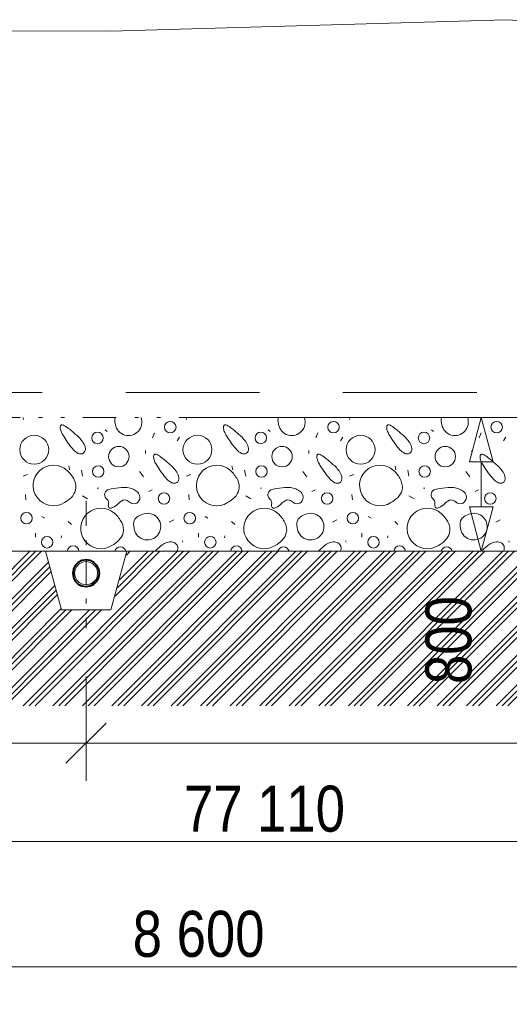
# Model space of a CAD drawing. Header units: millimetres. Extents: x -479461597 to -478645968, y -1101060132 to -1100898045.
# Tile 93 of 145: x -478992157 to -478989228, y -1101059430 to -1101053543. Entities that reach past the tile are written whole.
import ezdxf

# ---------------------------------------------------------------- set-up
doc = ezdxf.new("R2010")
doc.units = ezdxf.units.MM
doc.header["$MEASUREMENT"] = 0
for name, pattern in [('Wipeout_Contour', [1000, 0, -1000]), ('Čerchovaná S', [350, 150, -85, 30, -85]), ('Čerchovaná se dvěma tečkami', [575, 200, -110, 22.5, -110, 22.5, -110]), ('Čárkovaná L', [1300, 800, -500])]:
    doc.linetypes.add(name, pattern=pattern)
for name, color, linetype, lineweight in [('2D prvky - čary _Pero_č.__183', 7, 'Continuous', 20), ('Konstrukce - zaklady drenáž_Pero_č.__10', 7, 'Continuous', 40), ('Konstrukce - zaklady drenáž_Pero_č.__90', 250, 'Continuous', 13), ('Konstrukce - základy podsyp_Pero_č.__96', 124, 'Continuous', 13)]:
    doc.layers.add(name, color=color, linetype=linetype, lineweight=lineweight)
for name, color, linetype in [('Bourané_2D prvky - vyplně', 7, 'Continuous'), ('Bourané_Kóty - SP', 7, 'Continuous'), ('Konstrukce - zaklady drenáž', 7, 'Continuous'), ('Kóty - SP', 7, 'Continuous'), ('Situace - terén PT', 7, 'Continuous')]:
    doc.layers.add(name, color=color, linetype=linetype)
for name, color, linetype, lineweight, true_color in [('Bourané_2D prvky - vyplně_Pero_č.__40', 7, 'Continuous', 13, 0xc9ca94), ('Bourané_Konstrukce - základy výkop_Pero_č.__109', 7, 'Continuous', 13, 0x6da3d7), ('Bourané_Kóty - SP_Pero_č.__25', 7, 'Continuous', 13, 0x1a4f6e), ('Bourané_Kóty - SP_Pero_č.__45', 7, 'Continuous', 13, 0x1a4f6e), ('Bourané_Kóty - SP_Pero_č.__85', 7, 'Continuous', 13, 0x1a4f6e), ('Konstrukce - zaklady drenáž_Pero_č.__108', 7, 'Continuous', 13, 0x1a4f6e), ('Kóty - SP_Pero_č.__25', 7, 'Continuous', 13, 0x1a4f6e), ('Kóty - SP_Pero_č.__45', 7, 'Continuous', 13, 0x1a4f6e), ('Kóty - SP_Pero_č.__85', 7, 'Continuous', 13, 0x1a4f6e), ('Situace - terén HTU_Pero_č.__186', 7, 'Continuous', 20, 0x7b0011), ('Situace - terén PT_Pero_č.__190', 7, 'Continuous', 20, 0x6d6f03)]:
    doc.layers.add(name, color=color, linetype=linetype, lineweight=lineweight, true_color=true_color)
doc.styles.add('GENERATED_STYLE_5', font='txt')
doc.dimstyles.new('GENERATED_STYLE__1', dxfattribs={"dimtxt": 275, "dimasz": 228, "dimexe": 0.18, "dimexo": 400, "dimgap": 0.09, "dimtad": 1, "dimtih": 1, "dimtoh": 1, "dimdec": 0, "dimzin": 0, "dimdsep": 46, "dimtxsty": 'GENERATED_STYLE_5', "dimblk": 'ARROWHEAD_6', "dimblk1": 'ARROWHEAD_6', "dimblk2": 'ARROWHEAD_6', "dimcen": 0.09, "dimclrd": 256, "dimclre": 256, "dimclrt": 256, "dimazin": 0, "dimtfac": 1, "dimtdec": 4, "dimtmove": 0, "dimatfit": 3, "dimfxl": 1, "dimtolj": 1, "dimtzin": 0, "dimarcsym": 0})
doc.dimstyles.new('GENERATED_STYLE__5', dxfattribs={"dimtxt": 275, "dimasz": 228, "dimexe": 0.18, "dimexo": 0.0625, "dimgap": 0.09, "dimtad": 1, "dimtih": 1, "dimtoh": 1, "dimdec": 0, "dimzin": 0, "dimdsep": 46, "dimtxsty": 'GENERATED_STYLE_5', "dimblk": 'ARROWHEAD_6', "dimblk1": 'ARROWHEAD_6', "dimblk2": 'ARROWHEAD_6', "dimcen": 0.09, "dimclrd": 256, "dimclre": 256, "dimclrt": 256, "dimazin": 0, "dimtfac": 1, "dimtdec": 4, "dimtmove": 0, "dimatfit": 3, "dimfxl": 1, "dimtolj": 1, "dimtzin": 0, "dimarcsym": 0})
doc.dimstyles.new('GENERATED_STYLE__8', dxfattribs={"dimtxt": 275, "dimasz": 261.25, "dimexe": 0.18, "dimexo": 100, "dimgap": 0.09, "dimtad": 1, "dimdec": 0, "dimzin": 0, "dimdsep": 46, "dimtxsty": 'GENERATED_STYLE_5', "dimblk": 'ARROWHEAD_4', "dimblk1": 'ARROWHEAD_4', "dimblk2": 'ARROWHEAD_4', "dimcen": 0.09, "dimclrd": 256, "dimclre": 256, "dimclrt": 256, "dimazin": 0, "dimtfac": 1, "dimtdec": 4, "dimtmove": 0, "dimatfit": 3, "dimfxl": 1, "dimtolj": 1, "dimtzin": 0, "dimarcsym": 0})

# ---------------------------------------------------------------- blocks, each defined once
blk = doc.blocks.new('*X114', base_point=(-479016584.6, -1101055471.5))
at = {"layer": 'Bourané_2D prvky - vyplně_Pero_č.__40', "color": 9, "linetype": 'Continuous', "lineweight": 13, "true_color": 0xc9ca94}
for p, q in [((-478992134.8, -1101055933.3), (-478992136.3, -1101055921.5)), ((-478991158.5, -1101055933.3), (-478991160, -1101055921.5)), ((-478990182.2, -1101055933.3), (-478990183.7, -1101055921.5)), ((-478991645.6, -1101055994.2), (-478991633.7, -1101056006)), ((-478990669.3, -1101055994.2), (-478990657.4, -1101056006)), ((-478989692.9, -1101055994.2), (-478989681.1, -1101056006)), ((-478991349.5, -1101056013.1), (-478991361.3, -1101056043.9)), ((-478991214.5, -1101056060.5), (-478991200.3, -1101056039.2)), ((-478990373.2, -1101056013.1), (-478990385, -1101056043.9)), ((-478990238.2, -1101056060.5), (-478990224, -1101056039.2)), ((-478989396.9, -1101056013.1), (-478989408.7, -1101056043.9)), ((-478989261.9, -1101056060.5), (-478989247.6, -1101056039.2)), ((-478991404, -1101056119.7), (-478991404, -1101056136.3)), ((-478990427.7, -1101056119.7), (-478990427.7, -1101056136.3)), ((-478989451.3, -1101056119.7), (-478989451.3, -1101056136.3)), ((-478991863.5, -1101056209.7), (-478991858.8, -1101056233.4)), ((-478991787.7, -1101056235.8), (-478991780.6, -1101056271.3)), ((-478990887.2, -1101056209.7), (-478990882.4, -1101056233.4)), ((-478990811.4, -1101056235.8), (-478990804.3, -1101056271.3)), ((-478989910.9, -1101056209.7), (-478989906.1, -1101056233.4)), ((-478989835.1, -1101056235.8), (-478989828, -1101056271.3)), ((-478992109.8, -1101056261.8), (-478992135.9, -1101056271.3)), ((-478991415.8, -1101056276), (-478991439.5, -1101056245.2)), ((-478991133.5, -1101056261.8), (-478991159.6, -1101056271.3)), ((-478990439.5, -1101056276), (-478990463.2, -1101056245.2)), ((-478990157.2, -1101056261.8), (-478990183.2, -1101056271.3)), ((-478989463.2, -1101056276), (-478989486.9, -1101056245.2)), ((-478991693, -1101056344.7), (-478991685.8, -1101056344.7)), ((-478991385, -1101056363.7), (-478991363.7, -1101056354.2)), ((-478990716.6, -1101056344.7), (-478990709.5, -1101056344.7)), ((-478990408.7, -1101056363.7), (-478990387.4, -1101056354.2)), ((-478989740.3, -1101056344.7), (-478989733.2, -1101056344.7)), ((-478989432.4, -1101056363.7), (-478989411.1, -1101056354.2)), ((-478992121.4, -1101056382.3), (-478992119.1, -1101056413.1)), ((-478991780.9, -1101056389.1), (-478991750.1, -1101056408)), ((-478991145.1, -1101056382.3), (-478991142.8, -1101056413.1)), ((-478990804.6, -1101056389.1), (-478990773.8, -1101056408)), ((-478990168.8, -1101056382.3), (-478990166.4, -1101056413.1)), ((-478989828.2, -1101056389.1), (-478989797.5, -1101056408)), ((-478992023.9, -1101056513.4), (-478992007.1, -1101056524.1)), ((-478991235.4, -1101056533.7), (-478991261.5, -1101056547.9)), ((-478991047.6, -1101056513.4), (-478991030.8, -1101056524.1)), ((-478990259.1, -1101056533.7), (-478990285.1, -1101056547.9)), ((-478990071.2, -1101056513.4), (-478990054.5, -1101056524.1)), ((-478989282.8, -1101056533.7), (-478989308.8, -1101056547.9)), ((-478991865.9, -1101056542.8), (-478991846.9, -1101056561.7)), ((-478990889.5, -1101056542.8), (-478990870.6, -1101056561.7)), ((-478989913.2, -1101056542.8), (-478989894.3, -1101056561.7)), ((-478992062.5, -1101056637.5), (-478992062.5, -1101056613.8)), ((-478991908.5, -1101056639.9), (-478991906.1, -1101056628.1)), ((-478991086.1, -1101056637.5), (-478991086.1, -1101056613.8)), ((-478990932.2, -1101056639.9), (-478990929.8, -1101056628.1)), ((-478990109.8, -1101056637.5), (-478990109.8, -1101056613.8)), ((-478989955.9, -1101056639.9), (-478989953.5, -1101056628.1)), ((-478991180.9, -1101056666), (-478991183.2, -1101056658.9)), ((-478990204.6, -1101056666), (-478990206.9, -1101056658.9)), ((-478989228.2, -1101056666), (-478989230.6, -1101056658.9))]:
    blk.add_line(p, q, dxfattribs=at)
for centre, radius in [((-478991255.8, -1101055979.2), 34.3), ((-478990279.5, -1101055979.2), 34.3), ((-478989303.2, -1101055979.2), 34.3), ((-478991690.8, -1101056043.7), 34.3), ((-478990714.5, -1101056043.7), 34.3), ((-478989738.1, -1101056043.7), 34.3), ((-478992069.6, -1101056114.2), 86.5), ((-478991093.3, -1101056114.2), 86.5), ((-478990117, -1101056114.2), 86.5), ((-478991563.6, -1101056155.2), 61.2), ((-478990587.3, -1101056155.2), 61.2), ((-478989611, -1101056155.2), 61.2), ((-478991686.6, -1101056244), 34.3), ((-478990710.3, -1101056244), 34.3), ((-478989734, -1101056244), 34.3), ((-478991293.6, -1101056405.7), 34.3), ((-478990317.3, -1101056405.7), 34.3), ((-478989341, -1101056405.7), 34.3), ((-478992115.9, -1101056523.1), 34.3), ((-478991139.5, -1101056523.1), 34.3), ((-478990163.2, -1101056523.1), 34.3), ((-478991992.7, -1101056667.4), 34.3), ((-478991016.4, -1101056667.4), 34.3), ((-478990040, -1101056667.4), 34.3)]:
    blk.add_circle(centre, radius, dxfattribs=at)
for centre, radius, start, end in [((-478991527.6, -1101055935.3), 60.4, 166.82651, 183.23471), ((-478991448.1, -1101055930.8), 140, 183.20947, 193.73016), ((-478991505.5, -1101055949.6), 79.9, 190.42819, 20.56996), ((-478990551.2, -1101055935.3), 60.4, 166.82651, 183.23471), ((-478990471.8, -1101055930.8), 140, 183.20947, 193.73016), ((-478990529.1, -1101055949.6), 79.9, 190.42819, 20.56996), ((-478989574.9, -1101055935.3), 60.4, 166.82651, 183.23471), ((-478989495.5, -1101055930.8), 140, 183.20947, 193.73016), ((-478989552.8, -1101055949.6), 79.9, 190.42819, 20.56996), ((-478991879, -1101055981), 35.1, 166.99162, 187.79059), ((-478991834.1, -1101055976.7), 80.1, 186.42962, 206.15703), ((-478991901.1, -1101055976.1), 12.4, 144.58124, 165.79236), ((-478991904.6, -1101055973.7), 8.15, 116.44249, 143.74637), ((-478991904.1, -1101055975.3), 9.77, 91.58784, 115.1953), ((-478991903.9, -1101055983.4), 17.9, 76.26222, 91.63398), ((-478991911.4, -1101056011.8), 47.3, 60.09228, 75.56108), ((-478991989.1, -1101056147.8), 203.9, 49.77705, 60.23921), ((-478992444.7, -1101056713.5), 930.2, 47.97476, 50.84929), ((-478990902.6, -1101055981), 35.1, 166.99162, 187.79059), ((-478990857.8, -1101055976.7), 80.1, 186.42962, 206.15703), ((-478990924.8, -1101055976.1), 12.4, 144.58124, 165.79236), ((-478990928.3, -1101055973.7), 8.15, 116.44249, 143.74637), ((-478990927.8, -1101055975.3), 9.77, 91.58784, 115.1953), ((-478990927.6, -1101055983.4), 17.9, 76.26222, 91.63398), ((-478990935.1, -1101056011.8), 47.3, 60.09228, 75.56108), ((-478991012.7, -1101056147.8), 203.9, 49.77705, 60.23921), ((-478991468.4, -1101056713.5), 930.2, 47.97476, 50.84929), ((-478989926.3, -1101055981), 35.1, 166.99162, 187.79059), ((-478989881.5, -1101055976.7), 80.1, 186.42962, 206.15703), ((-478989948.5, -1101055976.1), 12.4, 144.58124, 165.79236), ((-478989952, -1101055973.7), 8.15, 116.44249, 143.74637), ((-478989951.5, -1101055975.3), 9.77, 91.58784, 115.1953), ((-478989951.2, -1101055983.4), 17.9, 76.26222, 91.63398), ((-478989958.8, -1101056011.8), 47.3, 60.09228, 75.56108), ((-478990036.4, -1101056147.8), 203.9, 49.77705, 60.23921), ((-478990492, -1101056713.5), 930.2, 47.97476, 50.84929), ((-478991699.8, -1101055910), 230.1, 206.33038, 213.62436), ((-478991502.9, -1101055809.4), 450.4, 210.40568, 222.59648), ((-478991963.1, -1101056198), 225.2, 33.83427, 51.18662), ((-478990723.4, -1101055910), 230.1, 206.33038, 213.62436), ((-478990526.6, -1101055809.4), 450.4, 210.40568, 222.59648), ((-478990986.8, -1101056198), 225.2, 33.83427, 51.18662), ((-478989747.1, -1101055910), 230.1, 206.33038, 213.62436), ((-478989550.3, -1101055809.4), 450.4, 210.40568, 222.59648), ((-478990010.5, -1101056198), 225.2, 33.83427, 51.18662), ((-478991761.1, -1101056047.4), 99.3, 222.37116, 243.06329), ((-478991843, -1101056116), 79.8, 6.38135, 32.97964), ((-478991793.5, -1101056110.7), 30, 305.49207, 6.90343), ((-478990784.8, -1101056047.4), 99.3, 222.37116, 243.06329), ((-478990866.7, -1101056116), 79.8, 6.38135, 32.97964), ((-478990817.2, -1101056110.7), 30, 305.49207, 6.90343), ((-478989808.5, -1101056047.4), 99.3, 222.37116, 243.06329), ((-478989890.4, -1101056116), 79.8, 6.38135, 32.97964), ((-478989840.8, -1101056110.7), 30, 305.49207, 6.90343), ((-478991791.8, -1101056108.2), 31.2, 242.60519, 300.24019), ((-478991320.3, -1101056156.5), 35.1, 166.99162, 187.79059), ((-478991275.5, -1101056152.3), 80.1, 186.42962, 206.15703), ((-478991342.5, -1101056151.7), 12.4, 144.58124, 165.79236), ((-478991346, -1101056149.3), 8.15, 116.44249, 143.74637), ((-478991345.5, -1101056150.8), 9.77, 91.58784, 115.1953), ((-478991345.3, -1101056158.9), 17.9, 76.26222, 91.63398), ((-478991352.8, -1101056187.3), 47.3, 60.09228, 75.56108), ((-478991430.4, -1101056323.4), 203.9, 49.77705, 60.23921), ((-478991886.1, -1101056889), 930.2, 47.97476, 50.84929), ((-478990815.4, -1101056108.2), 31.2, 242.60519, 300.24019), ((-478990344, -1101056156.5), 35.1, 166.99162, 187.79059), ((-478990299.2, -1101056152.3), 80.1, 186.42962, 206.15703), ((-478990366.1, -1101056151.7), 12.4, 144.58124, 165.79236), ((-478990369.7, -1101056149.3), 8.15, 116.44249, 143.74637), ((-478990369.2, -1101056150.8), 9.77, 91.58784, 115.1953), ((-478990368.9, -1101056158.9), 17.9, 76.26222, 91.63398), ((-478990376.5, -1101056187.3), 47.3, 60.09228, 75.56108), ((-478990454.1, -1101056323.4), 203.9, 49.77705, 60.23921), ((-478990909.7, -1101056889), 930.2, 47.97476, 50.84929), ((-478989839.1, -1101056108.2), 31.2, 242.60519, 300.24019), ((-478989367.7, -1101056156.5), 35.1, 166.99162, 187.79059), ((-478989322.9, -1101056152.3), 80.1, 186.42962, 206.15703), ((-478989389.8, -1101056151.7), 12.4, 144.58124, 165.79236), ((-478989393.4, -1101056149.3), 8.15, 116.44249, 143.74637), ((-478989392.9, -1101056150.8), 9.77, 91.58784, 115.1953), ((-478989392.6, -1101056158.9), 17.9, 76.26222, 91.63398), ((-478989400.2, -1101056187.3), 47.3, 60.09228, 75.56108), ((-478989477.8, -1101056323.4), 203.9, 49.77705, 60.23921), ((-478989933.4, -1101056889), 930.2, 47.97476, 50.84929), ((-478991954.5, -1101056328), 121.6, 47.44539, 302.61512), ((-478992008.6, -1101056386), 201, 27.73941, 47.25688), ((-478991141.1, -1101056085.5), 230.1, 206.33038, 213.62436), ((-478990944.3, -1101055985), 450.4, 210.40568, 222.59648), ((-478991404.5, -1101056373.5), 225.2, 33.83427, 51.18662), ((-478990978.1, -1101056328), 121.6, 47.44539, 302.61512), ((-478991032.3, -1101056386), 201, 27.73941, 47.25688), ((-478990164.8, -1101056085.5), 230.1, 206.33038, 213.62436), ((-478989968, -1101055985), 450.4, 210.40568, 222.59648), ((-478990428.2, -1101056373.5), 225.2, 33.83427, 51.18662), ((-478990001.8, -1101056328), 121.6, 47.44539, 302.61512), ((-478990056, -1101056386), 201, 27.73941, 47.25688), ((-478989188.5, -1101056085.5), 230.1, 206.33038, 213.62436), ((-478988991.6, -1101055985), 450.4, 210.40568, 222.59648), ((-478989451.9, -1101056373.5), 225.2, 33.83427, 51.18662), ((-478991912.5, -1101056335.7), 92.5, 347.76658, 27.85068), ((-478991202.5, -1101056222.9), 99.3, 222.37116, 243.06329), ((-478991284.4, -1101056291.6), 79.8, 6.38135, 32.97964), ((-478991234.9, -1101056286.3), 30, 305.49207, 6.90343), ((-478990936.2, -1101056335.7), 92.5, 347.76658, 27.85068), ((-478990226.2, -1101056222.9), 99.3, 222.37116, 243.06329), ((-478990308.1, -1101056291.6), 79.8, 6.38135, 32.97964), ((-478990258.5, -1101056286.3), 30, 305.49207, 6.90343), ((-478989959.9, -1101056335.7), 92.5, 347.76658, 27.85068), ((-478989249.8, -1101056222.9), 99.3, 222.37116, 243.06329), ((-478989331.7, -1101056291.6), 79.8, 6.38135, 32.97964), ((-478989282.2, -1101056286.3), 30, 305.49207, 6.90343), ((-478991915.2, -1101056330.4), 96.3, 314.77786, 344.99612), ((-478991616.9, -1101056382.8), 31.5, 102.33238, 221.66579), ((-478991508.7, -1101056814.8), 476.8, 96.62587, 103.9434), ((-478991537.2, -1101056520.3), 181.1, 76.98482, 98.41911), ((-478991525.6, -1101056459.4), 119.2, 60.58312, 75.82357), ((-478991500.3, -1101056417), 69.8, 37.64751, 61.59738), ((-478991233.1, -1101056283.8), 31.2, 242.60519, 300.24019), ((-478990938.9, -1101056330.4), 96.3, 314.77786, 344.99612), ((-478990640.5, -1101056382.8), 31.5, 102.33238, 221.66579), ((-478990532.4, -1101056814.8), 476.8, 96.62587, 103.9434), ((-478990560.9, -1101056520.3), 181.1, 76.98482, 98.41911), ((-478990549.3, -1101056459.4), 119.2, 60.58312, 75.82357), ((-478990524, -1101056417), 69.8, 37.64751, 61.59738), ((-478990256.8, -1101056283.8), 31.2, 242.60519, 300.24019), ((-478989962.5, -1101056330.4), 96.3, 314.77786, 344.99612), ((-478989664.2, -1101056382.8), 31.5, 102.33238, 221.66579), ((-478989556.1, -1101056814.8), 476.8, 96.62587, 103.9434), ((-478989584.6, -1101056520.3), 181.1, 76.98482, 98.41911), ((-478989573, -1101056459.4), 119.2, 60.58312, 75.82357), ((-478989547.6, -1101056417), 69.8, 37.64751, 61.59738), ((-478989280.5, -1101056283.8), 31.2, 242.60519, 300.24019), ((-478991988.4, -1101056256.8), 200.1, 299.80292, 314.81337), ((-478991706.7, -1101056470.2), 93.8, 36.34422, 45.05059), ((-478991655.2, -1101056432.1), 29.8, 9.2485, 36.04485), ((-478991458.1, -1101056550), 157.3, 125.17662, 133.36956), ((-478991525.5, -1101056453.4), 39.5, 96.38752, 125.85484), ((-478991528.2, -1101056445.6), 31.5, 62.29017, 93.16723), ((-478991556.9, -1101056498.6), 91.8, 52.69594, 61.7729), ((-478991474.3, -1101056401.6), 35.8, 269.51744, 328.79179), ((-478991477.6, -1101056398.2), 40.4, 327.0376, 36.12094), ((-478991012.1, -1101056256.8), 200.1, 299.80292, 314.81337), ((-478990730.4, -1101056470.2), 93.8, 36.34422, 45.05059), ((-478990678.9, -1101056432.1), 29.8, 9.2485, 36.04485), ((-478990481.8, -1101056550), 157.3, 125.17662, 133.36956), ((-478990549.2, -1101056453.4), 39.5, 96.38752, 125.85484), ((-478990551.9, -1101056445.6), 31.5, 62.29017, 93.16723), ((-478990580.6, -1101056498.6), 91.8, 52.69594, 61.7729), ((-478990498, -1101056401.6), 35.8, 269.51744, 328.79179), ((-478990501.3, -1101056398.2), 40.4, 327.0376, 36.12094), ((-478990035.7, -1101056256.8), 200.1, 299.80292, 314.81337), ((-478989754.1, -1101056470.2), 93.8, 36.34422, 45.05059), ((-478989702.6, -1101056432.1), 29.8, 9.2485, 36.04485), ((-478989505.4, -1101056550), 157.3, 125.17662, 133.36956), ((-478989572.9, -1101056453.4), 39.5, 96.38752, 125.85484), ((-478989575.6, -1101056445.6), 31.5, 62.29017, 93.16723), ((-478989604.3, -1101056498.6), 91.8, 52.69594, 61.7729), ((-478989521.7, -1101056401.6), 35.8, 269.51744, 328.79179), ((-478989525, -1101056398.2), 40.4, 327.0376, 36.12094), ((-478991670.2, -1101056584.6), 121.6, 47.44539, 302.61512), ((-478991581.3, -1101056445.2), 45.1, 172.11009, 189.08744), ((-478991677.2, -1101056432.6), 51.7, 352.80345, 5.8388), ((-478991610.9, -1101056449.7), 15.1, 189.97096, 219.94545), ((-478991614.6, -1101056452.2), 10.8, 222.4728, 257.54629), ((-478991613.2, -1101056444.5), 18.5, 258.52372, 281.52951), ((-478991617.1, -1101056422.9), 40.5, 280.79529, 293.53627), ((-478991656, -1101056344.4), 128.1, 295.46694, 314.57351), ((-478991439.4, -1101056343.4), 102.9, 232.99345, 240.45597), ((-478991472.8, -1101056401.9), 35.6, 240.83218, 267.00649), ((-478990693.9, -1101056584.6), 121.6, 47.44539, 302.61512), ((-478990605, -1101056445.2), 45.1, 172.11009, 189.08744), ((-478990700.9, -1101056432.6), 51.7, 352.80345, 5.8388), ((-478990634.6, -1101056449.7), 15.1, 189.97096, 219.94545), ((-478990638.3, -1101056452.2), 10.8, 222.4728, 257.54629), ((-478990636.9, -1101056444.5), 18.5, 258.52372, 281.52951), ((-478990640.8, -1101056422.9), 40.5, 280.79529, 293.53627), ((-478990679.7, -1101056344.4), 128.1, 295.46694, 314.57351), ((-478990463.1, -1101056343.4), 102.9, 232.99345, 240.45597), ((-478990496.5, -1101056401.9), 35.6, 240.83218, 267.00649), ((-478989717.6, -1101056584.6), 121.6, 47.44539, 302.61512), ((-478989628.7, -1101056445.2), 45.1, 172.11009, 189.08744), ((-478989724.6, -1101056432.6), 51.7, 352.80345, 5.8388), ((-478989658.3, -1101056449.7), 15.1, 189.97096, 219.94545), ((-478989661.9, -1101056452.2), 10.8, 222.4728, 257.54629), ((-478989660.6, -1101056444.5), 18.5, 258.52372, 281.52951), ((-478989664.5, -1101056422.9), 40.5, 280.79529, 293.53627), ((-478989703.4, -1101056344.4), 128.1, 295.46694, 314.57351), ((-478989486.7, -1101056343.4), 102.9, 232.99345, 240.45597), ((-478989520.2, -1101056401.9), 35.6, 240.83218, 267.00649), ((-478991724.4, -1101056642.7), 201, 27.73941, 47.25688), ((-478991414.9, -1101056559.5), 60.4, 159.35742, 183.23471), ((-478991392.8, -1101056573.9), 79.9, 190.42819, 104.62943), ((-478991418.2, -1101056561.2), 57.9, 120.7918, 156.66705), ((-478991375.7, -1101056631.9), 140.5, 105.38214, 120.90768), ((-478990748, -1101056642.7), 201, 27.73941, 47.25688), ((-478990438.6, -1101056559.5), 60.4, 159.35742, 183.23471), ((-478990416.4, -1101056573.9), 79.9, 190.42819, 104.62943), ((-478990441.9, -1101056561.2), 57.9, 120.7918, 156.66705), ((-478990399.4, -1101056631.9), 140.5, 105.38214, 120.90768), ((-478989771.7, -1101056642.7), 201, 27.73941, 47.25688), ((-478989462.2, -1101056559.5), 60.4, 159.35742, 183.23471), ((-478989440.1, -1101056573.9), 79.9, 190.42819, 104.62943), ((-478989465.6, -1101056561.2), 57.9, 120.7918, 156.66705), ((-478989423.1, -1101056631.9), 140.5, 105.38214, 120.90768), ((-478991628.3, -1101056592.3), 92.5, 347.76658, 27.85068), ((-478991335.4, -1101056555.1), 140, 183.20947, 193.73016), ((-478990652, -1101056592.3), 92.5, 347.76658, 27.85068), ((-478990359.1, -1101056555.1), 140, 183.20947, 193.73016), ((-478989675.6, -1101056592.3), 92.5, 347.76658, 27.85068), ((-478989382.8, -1101056555.1), 140, 183.20947, 193.73016), ((-478991704.1, -1101056513.4), 200.1, 299.80292, 314.81337), ((-478991630.9, -1101056587), 96.3, 314.77786, 344.99612), ((-478990727.8, -1101056513.4), 200.1, 299.80292, 314.81337), ((-478990654.6, -1101056587), 96.3, 314.77786, 344.99612), ((-478989751.5, -1101056513.4), 200.1, 299.80292, 314.81337), ((-478989678.3, -1101056587), 96.3, 314.77786, 344.99612), ((-478991836.6, -1101056722.4), 34.3, 1.67684, 178.32316), ((-478991554.9, -1101056729.3), 34.3, 13.43576, 166.57209), ((-478991158, -1101056898.8), 259.5, 129.90161, 136.85389), ((-478991185, -1101056852.7), 207.1, 122.84273, 132.36955), ((-478991250.3, -1101056751.3), 86.5, 100.49602, 122.88251), ((-478991255, -1101056725.7), 60.4, 68.66458, 100.54861), ((-478991246.2, -1101056703.5), 36.5, 19.35089, 68.79016), ((-478991277, -1101056691.2), 68.8, 334.02825, 341.10531), ((-478991246.4, -1101056702.2), 36.2, 341.89835, 17.40087), ((-478990860.2, -1101056722.4), 34.3, 1.76796, 178.23989), ((-478990578.5, -1101056729.3), 34.3, 13.55064, 166.45722), ((-478990181.7, -1101056898.8), 259.5, 129.90161, 136.83365), ((-478990208.6, -1101056852.7), 207.1, 122.84273, 132.36955), ((-478990274, -1101056751.3), 86.5, 100.49602, 122.88251), ((-478990278.7, -1101056725.7), 60.4, 68.66458, 100.54861), ((-478990269.9, -1101056703.5), 36.5, 19.35089, 68.79016), ((-478990300.7, -1101056691.2), 68.8, 334.09019, 341.10531), ((-478990270.1, -1101056702.2), 36.2, 341.89835, 17.40087), ((-478989883.9, -1101056722.4), 34.3, 1.87973, 178.12812), ((-478989602.2, -1101056729.3), 34.3, 13.66557, 166.34228), ((-478989205.4, -1101056898.8), 259.5, 129.90161, 136.81339), ((-478989232.3, -1101056852.7), 207.1, 122.84273, 132.36955), ((-478989297.7, -1101056751.3), 86.5, 100.49602, 122.88251), ((-478989302.4, -1101056725.7), 60.4, 68.66458, 100.54861), ((-478989293.6, -1101056703.5), 36.5, 19.35089, 68.79016), ((-478989324.4, -1101056691.2), 68.8, 334.1521, 341.10531), ((-478989293.8, -1101056702.2), 36.2, 341.89835, 17.40087)]:
    blk.add_arc(centre, radius, start, end, dxfattribs=at)
blk = doc.blocks.new('výplň_3_4', base_point=(-479016584.6, -1101055471.5))
at = {"color": 254, "linetype": 'Wipeout_Contour', "lineweight": 0, "ltscale": 8405097351.731508}
blk.add_wipeout([(-479029177.2, -1101056721.4), (-478991622, -1101056721.4), (-478955191.5, -1101056718.9), (-478954585.1, -1101056621.5), (-478954235.1, -1101056271.5), (-478954235.1, -1101055921.5), (-479029177.2, -1101055921.5)], dxfattribs=at).dxf.layer = 'Bourané_2D prvky - vyplně'
at = {"layer": 'Bourané_2D prvky - vyplně_Pero_č.__40', "color": 9, "linetype": 'Continuous', "lineweight": 13, "true_color": 0xc9ca94}
blk.add_blockref('*X114', (-479016584.6, -1101055471.5), dxfattribs=at)
blk = doc.blocks.new('Řez_23_4', base_point=(-479016584.6, -1101055471.5))
at = {"layer": 'Situace - terén PT_Pero_č.__190', "color": 66, "linetype": 'Continuous', "lineweight": 20, "true_color": 0x6d6f03, "flags": 128}
blk.add_lwpolyline([(-478940383.2, -1101054933.7), (-478941553.8, -1101054950.6), (-478942240.6, -1101055017.1), (-478943448.1, -1101055027.2), (-478950591.5, -1101054361.6), (-478951821.3, -1101054276.1), (-478952355.3, -1101054287.3), (-478956681, -1101054346.5), (-478960317.7, -1101053882.3), (-478960401.7, -1101053875.3), (-478960508.5, -1101053868.6), (-478965190.3, -1101053725.5), (-478967256.2, -1101053737.9), (-478976344.4, -1101053574.5), (-478979023.8, -1101053564.4), (-478980058.3, -1101053563.3), (-478984706.8, -1101053635), (-478986222.8, -1101053644.1), (-478987378.2, -1101053638.6), (-478989248, -1101053543.2), (-478991612.8, -1101053612.6), (-478995603.9, -1101053602.8)], dxfattribs=at)
blk = doc.blocks.new('Řez_32_4', base_point=(-479016584.6, -1101055471.5))
at = {"layer": 'Konstrukce - zaklady drenáž_Pero_č.__108', "linetype": 'Continuous', "lineweight": 13, "true_color": 0x1a4f6e}
h = blk.add_hatch(dxfattribs=at)
h.set_pattern_fill('Kov___ocel_0004', color=146, style=0, pattern_type=2)
h.set_pattern_definition([(45, (-479016584.6, -1101055471.5), (-159.099, 159.099), []), (45, (-479016637.63, -1101055418.46), (-159.099, 159.099), [])])
h.paths.add_polyline_path([(-478991839.5, -1101056852.6), (-478991835.6, -1101056877.3), (-478991824.2, -1101056899.6), (-478991806.5, -1101056917.3), (-478991784.2, -1101056928.7), (-478991759.5, -1101056932.6), (-478991734.8, -1101056928.7), (-478991712.5, -1101056917.3), (-478991694.8, -1101056899.6), (-478991683.4, -1101056877.3), (-478991679.5, -1101056852.6), (-478991683.4, -1101056827.9), (-478991694.8, -1101056805.6), (-478991712.5, -1101056787.9), (-478991734.8, -1101056776.5), (-478991759.5, -1101056772.6), (-478991784.2, -1101056776.5), (-478991806.5, -1101056787.9), (-478991824.2, -1101056805.6), (-478991835.6, -1101056827.9)])
h.paths.add_polyline_path([(-478991828.8, -1101056852.6), (-478991825.4, -1101056831.2), (-478991815.6, -1101056811.8), (-478991800.3, -1101056796.5), (-478991780.9, -1101056786.6), (-478991759.5, -1101056783.3), (-478991738.1, -1101056786.6), (-478991718.7, -1101056796.5), (-478991703.4, -1101056811.8), (-478991693.6, -1101056831.2), (-478991690.2, -1101056852.6), (-478991693.6, -1101056874), (-478991703.4, -1101056893.4), (-478991718.7, -1101056908.7), (-478991738.1, -1101056918.5), (-478991759.5, -1101056921.9), (-478991780.9, -1101056918.5), (-478991800.3, -1101056908.7), (-478991815.6, -1101056893.4), (-478991825.4, -1101056874)], flags=0)
at = {"layer": 'Konstrukce - zaklady drenáž_Pero_č.__10', "color": 7, "linetype": 'Continuous', "lineweight": 40, "flags": 128}
blk.add_lwpolyline([(-478991839.5, -1101056852.6), (-478991835.6, -1101056877.3), (-478991824.2, -1101056899.6), (-478991806.5, -1101056917.3), (-478991784.2, -1101056928.7), (-478991759.5, -1101056932.6), (-478991734.8, -1101056928.7), (-478991712.5, -1101056917.3), (-478991694.8, -1101056899.6), (-478991683.4, -1101056877.3), (-478991679.5, -1101056852.6), (-478991683.4, -1101056827.9), (-478991694.8, -1101056805.6), (-478991712.5, -1101056787.9), (-478991734.8, -1101056776.5), (-478991759.5, -1101056772.6), (-478991784.2, -1101056776.5), (-478991806.5, -1101056787.9), (-478991824.2, -1101056805.6), (-478991835.6, -1101056827.9)], close=True, dxfattribs=at)
at = {"layer": 'Konstrukce - zaklady drenáž_Pero_č.__90', "color": 250, "linetype": 'Continuous', "lineweight": 13, "flags": 128}
blk.add_lwpolyline([(-478991828.8, -1101056852.6), (-478991825.4, -1101056874), (-478991815.6, -1101056893.4), (-478991800.3, -1101056908.7), (-478991780.9, -1101056918.5), (-478991759.5, -1101056921.9), (-478991738.1, -1101056918.5), (-478991718.7, -1101056908.7), (-478991703.4, -1101056893.4), (-478991693.6, -1101056874), (-478991690.2, -1101056852.6), (-478991693.6, -1101056831.2), (-478991703.4, -1101056811.8), (-478991718.7, -1101056796.5), (-478991738.1, -1101056786.6), (-478991759.5, -1101056783.3), (-478991780.9, -1101056786.6), (-478991800.3, -1101056796.5), (-478991815.6, -1101056811.8), (-478991825.4, -1101056831.2)], close=True, dxfattribs=at)
blk = doc.blocks.new('*D147', base_point=(-479016584.6, -1101055471.5))
at = {"layer": 'Bourané_Kóty - SP_Pero_č.__45', "color": 146, "linetype": 'Continuous', "lineweight": 13, "true_color": 0x1a4f6e}
for p, q in [((-478989395.4, -1101055921.5), (-478989466.5, -1101056187.1)), ((-478989395.4, -1101055921.5), (-478989324.2, -1101056187.1)), ((-478989324.2, -1101056187.1), (-478989466.5, -1101056187.1)), ((-478989395.4, -1101056721.4), (-478989466.5, -1101056455.8)), ((-478989466.5, -1101056455.8), (-478989324.2, -1101056455.8)), ((-478989395.4, -1101056721.4), (-478989324.2, -1101056455.8))]:
    blk.add_line(p, q, dxfattribs=at)
at = {"layer": 'Bourané_Kóty - SP_Pero_č.__85', "color": 146, "linetype": 'Continuous', "lineweight": 13, "true_color": 0x1a4f6e}
for p, q in [((-478989137.6, -1101055921.5), (-478991099.5, -1101055921.5)), ((-478989395.4, -1101056455.8), (-478989395.4, -1101056187.1)), ((-478989137.6, -1101056721.4), (-478989653.2, -1101056721.4))]:
    blk.add_line(p, q, dxfattribs=at)
at = {"layer": 'Bourané_Kóty - SP_Pero_č.__25', "color": 146, "lineweight": 13, "true_color": 0x1a4f6e, "insert": (-478989450.4, -1101057515.1), "char_height": 275, "attachment_point": 7, "rotation": 90, "style": 'GENERATED_STYLE_5'}
blk.add_mtext('\\A1;{\\pql;\\fArial Narrow|b0|i0|c238|p34;800}', dxfattribs=at)
blk = doc.blocks.new('ARROWHEAD_4')
at = {"color": 0, "linetype": 'Continuous', "lineweight": 0}
blk.add_line((0, 0), (-1, 0), dxfattribs=at)
at = {"color": 0, "linetype": 'Continuous', "lineweight": 0, "flags": 128}
blk.add_lwpolyline([(-1, 0.2679), (0, 0), (-1, -0.2679)], close=True, dxfattribs=at)
blk = doc.blocks.new('*D148', base_point=(-479016584.6, -1101055471.5))
at = {"layer": 'Kóty - SP_Pero_č.__45', "color": 146, "linetype": 'Continuous', "lineweight": 13, "true_color": 0x1a4f6e}
for p, q in [((-479029125.5, -1101058336.4), (-479029365.5, -1101058576.4)), ((-478952255.1, -1101058576.4), (-478952015.1, -1101058336.4))]:
    blk.add_line(p, q, dxfattribs=at)
at = {"layer": 'Kóty - SP_Pero_č.__85', "color": 146, "linetype": 'Continuous', "lineweight": 13, "true_color": 0x1a4f6e}
for p, q in [((-478952135.1, -1101058681.4), (-478952135.1, -1101058056.4)), ((-479029245.5, -1101058856.4), (-479029245.5, -1101058231.4)), ((-479029425.5, -1101058456.4), (-479029245.5, -1101058456.4)), ((-479029245.5, -1101058456.4), (-478952135.1, -1101058456.4)), ((-478952135.1, -1101058456.4), (-478951955.1, -1101058456.4))]:
    blk.add_line(p, q, dxfattribs=at)
at = {"layer": 'Kóty - SP_Pero_č.__25', "color": 146, "lineweight": 13, "true_color": 0x1a4f6e, "insert": (-478991174.3, -1101058401.4), "char_height": 275, "attachment_point": 7, "style": 'GENERATED_STYLE_5'}
blk.add_mtext('\\A1;{\\pql;\\fArial Narrow|b0|i0|c238|p34;77\xa0110}', dxfattribs=at)
blk = doc.blocks.new('ARROWHEAD_6')
at = {"color": 0, "linetype": 'Continuous', "lineweight": 0}
for p, q in [((-0.5, -0.5), (0.5, 0.5)), ((0, 0), (-1, 0))]:
    blk.add_line(p, q, dxfattribs=at)
blk = doc.blocks.new('*D149', base_point=(-479016584.6, -1101055471.5))
at = {"layer": 'Kóty - SP_Pero_č.__45', "color": 146, "linetype": 'Continuous', "lineweight": 13, "true_color": 0x1a4f6e}
for p, q in [((-479029125.5, -1101057749), (-479029365.5, -1101057989)), ((-479027965.3, -1101057749), (-479028205.3, -1101057989))]:
    blk.add_line(p, q, dxfattribs=at)
at = {"layer": 'Kóty - SP_Pero_č.__85', "color": 146, "linetype": 'Continuous', "lineweight": 13, "true_color": 0x1a4f6e}
for p, q in [((-479028085.3, -1101058094), (-479028085.3, -1101057469)), ((-479029245.5, -1101058269), (-479029245.5, -1101057644)), ((-479029425.5, -1101057869), (-479029245.5, -1101057869)), ((-479029245.5, -1101057869), (-479028085.3, -1101057869)), ((-479028085.3, -1101057869), (-478991759.8, -1101057869))]:
    blk.add_line(p, q, dxfattribs=at)
at = {"layer": 'Kóty - SP_Pero_č.__25', "color": 146, "lineweight": 13, "true_color": 0x1a4f6e, "insert": (-479029061.4, -1101057814), "char_height": 275, "attachment_point": 7, "style": 'GENERATED_STYLE_5'}
blk.add_mtext('\\A1;{\\pql;\\fArial Narrow|b0|i0|c238|p34;1\xa0160}', dxfattribs=at)
blk = doc.blocks.new('*D150', base_point=(-479016584.6, -1101055471.5))
at = {"layer": 'Kóty - SP_Pero_č.__45', "color": 146, "linetype": 'Continuous', "lineweight": 13, "true_color": 0x1a4f6e}
for p, q in [((-479027965.3, -1101057749), (-479028205.3, -1101057989)), ((-478991639.8, -1101057749), (-478991879.8, -1101057989))]:
    blk.add_line(p, q, dxfattribs=at)
at = {"layer": 'Kóty - SP_Pero_č.__85', "color": 146, "linetype": 'Continuous', "lineweight": 13, "true_color": 0x1a4f6e}
for p, q in [((-478991759.8, -1101058094), (-478991759.8, -1101057469)), ((-479028085.3, -1101057869), (-478991759.8, -1101057869)), ((-478991759.8, -1101057869), (-478955435.1, -1101057869))]:
    blk.add_line(p, q, dxfattribs=at)
at = {"layer": 'Kóty - SP_Pero_č.__25', "color": 146, "lineweight": 13, "true_color": 0x1a4f6e, "insert": (-479010406.6, -1101057814), "char_height": 275, "attachment_point": 7, "style": 'GENERATED_STYLE_5'}
blk.add_mtext('\\A1;{\\pql;\\fArial Narrow|b0|i0|c238|p34;36\xa0326}', dxfattribs=at)
blk = doc.blocks.new('*D151', base_point=(-479016584.6, -1101055471.5))
at = {"layer": 'Kóty - SP_Pero_č.__45', "color": 146, "linetype": 'Continuous', "lineweight": 13, "true_color": 0x1a4f6e}
for p, q in [((-478991639.8, -1101057749), (-478991879.8, -1101057989)), ((-478955315.1, -1101057749), (-478955555.1, -1101057989))]:
    blk.add_line(p, q, dxfattribs=at)
at = {"layer": 'Kóty - SP_Pero_č.__85', "color": 146, "linetype": 'Continuous', "lineweight": 13, "true_color": 0x1a4f6e}
blk.add_line((-478991759.8, -1101057869), (-478955435.1, -1101057869), dxfattribs=at)
at = {"layer": 'Kóty - SP_Pero_č.__25', "color": 146, "lineweight": 13, "true_color": 0x1a4f6e, "insert": (-478974081.4, -1101057814), "char_height": 275, "attachment_point": 7, "style": 'GENERATED_STYLE_5'}
blk.add_mtext('\\A1;{\\pql;\\fArial Narrow|b0|i0|c238|p34;36\xa0325}', dxfattribs=at)
blk = doc.blocks.new('*D152', base_point=(-479016584.6, -1101055471.5))
at = {"layer": 'Kóty - SP_Pero_č.__45', "color": 146, "linetype": 'Continuous', "lineweight": 13, "true_color": 0x1a4f6e}
for p, q in [((-478955315.1, -1101057749), (-478955555.1, -1101057989)), ((-478952255.1, -1101057989), (-478952015.1, -1101057749))]:
    blk.add_line(p, q, dxfattribs=at)
at = {"layer": 'Kóty - SP_Pero_č.__85', "color": 146, "linetype": 'Continuous', "lineweight": 13, "true_color": 0x1a4f6e}
for p, q in [((-478955435.1, -1101058094), (-478955435.1, -1101057469)), ((-478952135.1, -1101058094), (-478952135.1, -1101057469)), ((-478991759.8, -1101057869), (-478955435.1, -1101057869)), ((-478955435.1, -1101057869), (-478952135.1, -1101057869)), ((-478952135.1, -1101057869), (-478951955.1, -1101057869))]:
    blk.add_line(p, q, dxfattribs=at)
at = {"layer": 'Kóty - SP_Pero_č.__25', "color": 146, "lineweight": 13, "true_color": 0x1a4f6e, "insert": (-478954181.1, -1101057814), "char_height": 275, "attachment_point": 7, "style": 'GENERATED_STYLE_5'}
blk.add_mtext('\\A1;{\\pql;\\fArial Narrow|b0|i0|c238|p34;3\xa0300}', dxfattribs=at)
blk = doc.blocks.new('*D164', base_point=(-479016584.6, -1101055471.5))
at = {"layer": 'Kóty - SP_Pero_č.__45', "color": 146, "linetype": 'Continuous', "lineweight": 13, "true_color": 0x1a4f6e}
for p, q in [((-478995264.5, -1101059084.7), (-478995504.5, -1101059324.7)), ((-478986664.6, -1101059084.7), (-478986904.6, -1101059324.7))]:
    blk.add_line(p, q, dxfattribs=at)
at = {"layer": 'Kóty - SP_Pero_č.__85', "color": 146, "linetype": 'Continuous', "lineweight": 13, "true_color": 0x1a4f6e}
for p, q in [((-478995384.5, -1101059429.7), (-478995384.5, -1101058979.7)), ((-478986784.6, -1101059429.7), (-478986784.6, -1101058979.7)), ((-478995384.5, -1101059204.7), (-478986784.6, -1101059204.7))]:
    blk.add_line(p, q, dxfattribs=at)
at = {"layer": 'Kóty - SP_Pero_č.__25', "color": 146, "lineweight": 13, "true_color": 0x1a4f6e, "insert": (-478991480.6, -1101059149.7), "char_height": 275, "attachment_point": 7, "style": 'GENERATED_STYLE_5'}
blk.add_mtext('\\A1;{\\pql;\\fArial Narrow|b0|i0|c238|p34;8\xa0600}', dxfattribs=at)

msp = doc.modelspace()

# ---------------------------------------------------------------- block references
at = {"layer": 'Bourané_2D prvky - vyplně_Pero_č.__40', "color": 9, "linetype": 'Continuous', "lineweight": 13, "true_color": 0xc9ca94}
msp.add_blockref('výplň_3_4', (-479016584.6, -1101055471.5), dxfattribs=at)

# ---------------------------------------------------------------- dimensions: what is measured, and where the dimension line sits
at = {"layer": 'Kóty - SP', "color": 146, "linetype": 'Continuous', "lineweight": 13, "true_color": 0x1a4f6e}
dim = msp.add_linear_dim(base=(-478986784.6, -1101059204.7), p1=(-478995384.5, -1101059204.7), p2=(-478986784.6, -1101059204.7), dimstyle='GENERATED_STYLE__5', dxfattribs=at)
dim.commit()
dim.dimension.update_dxf_attribs({"geometry": '*D164', "text_midpoint": (-478991008.2, -1101059012.2), "dimtype": 160})

# ---------------------------------------------------------------- next in the draw order: wipeouts: each hides what was drawn before it
at = {"color": 254, "linetype": 'Wipeout_Contour', "lineweight": 0, "ltscale": 26416046955.85198}
msp.add_wipeout([(-479029245.6, -1101056721.4), (-479028326.9, -1101056724.1), (-479028232.2, -1101057068.5), (-479028085.4, -1101057068.5), (-479027937.9, -1101057068.5), (-479027843.6, -1101056725.6), (-478992001.4, -1101056723.5), (-478991905.9, -1101057071), (-478991608, -1101057071), (-478991512.4, -1101056723.4), (-478955677.4, -1101056721.4), (-478955582.7, -1101057071.5), (-478955424.3, -1101057071.5), (-478955288.5, -1101057071.5), (-478955190.8, -1101056714.9), (-478952675.9, -1101056637.8), (-478952135.1, -1101056621.5), (-478952135.1, -1101055771.5), (-478951119.9, -1101054324.9), (-478943743.3, -1101054992.4), (-478943743.5, -1101057647.8), (-479029245.7, -1101057641.8)], dxfattribs=at).dxf.layer = 'Bourané_2D prvky - vyplně'

# ---------------------------------------------------------------- next in the draw order: hatches: boundary and pattern name
at = {"layer": 'Bourané_2D prvky - vyplně_Pero_č.__40', "linetype": 'Continuous', "lineweight": 13, "true_color": 0xc9ca94}
h = msp.add_hatch(dxfattribs=at)
h.set_pattern_fill('Zemina___původní_0004', color=9, style=0, pattern_type=2)
h.set_pattern_definition([(45, (-479016584.6, -1101055471.49), (-88.38835, 88.38835), []), (45, (-479016602.28, -1101055453.82), (-88.38835, 88.38835), []), (45, (-479016619.95, -1101055436.14), (-88.38835, 88.38835), [])])
h.paths.add_polyline_path([(-479029245.6, -1101056721.4), (-479028326.9, -1101056724.1), (-479028232.2, -1101057068.5), (-479028085.4, -1101057068.5), (-479027937.9, -1101057068.5), (-479027843.6, -1101056725.6), (-478992001.4, -1101056723.5), (-478991905.9, -1101057071), (-478991608, -1101057071), (-478991512.4, -1101056723.4), (-478955677.4, -1101056721.4), (-478955582.7, -1101057071.5), (-478955424.3, -1101057071.5), (-478955288.5, -1101057071.5), (-478955190.8, -1101056714.9), (-478952675.9, -1101056637.8), (-478952135.1, -1101056621.5), (-478952135.1, -1101055771.5), (-478951119.9, -1101054324.9), (-478943743.3, -1101054992.4), (-478943743.5, -1101057647.8), (-479029245.7, -1101057641.8)])

# ---------------------------------------------------------------- next in the draw order: linework, layer by layer
at = {"layer": '2D prvky - čary _Pero_č.__183', "color": 7, "linetype": 'Čerchovaná S', "lineweight": 20}
msp.add_line((-478991759.8, -1101056419.1), (-478991759.8, -1101057181.8), dxfattribs=at)
at = {"layer": 'Bourané_Konstrukce - základy výkop_Pero_č.__109', "color": 153, "linetype": 'Continuous', "lineweight": 13, "true_color": 0x6da3d7}
for p, q in [((-478955677.4, -1101056721.4), (-479029245.6, -1101056721.4)), ((-478991905.9, -1101057071), (-478992002, -1101056721.4)), ((-478991611.6, -1101057071), (-478991515.5, -1101056721.4)), ((-478991905.9, -1101057071), (-478991611.6, -1101057071))]:
    msp.add_line(p, q, dxfattribs=at)
at = {"layer": 'Konstrukce - základy podsyp_Pero_č.__96', "color": 124, "linetype": 'Čerchovaná se dvěma tečkami', "lineweight": 13}
msp.add_line((-479029153.6, -1101055921.5), (-478954203.1, -1101055921.5), dxfattribs=at)
at = {"layer": 'Situace - terén HTU_Pero_č.__186', "color": 246, "linetype": 'Čárkovaná L', "lineweight": 20, "true_color": 0x7b0011}
msp.add_line((-479029222.6, -1101055771.5), (-478952135.1, -1101055771.5), dxfattribs=at)

# ---------------------------------------------------------------- next in the draw order: block references
at = {"layer": 'Konstrukce - zaklady drenáž', "lineweight": 0}
msp.add_blockref('Řez_32_4', (-479016584.6, -1101055471.5), dxfattribs=at)
at = {"layer": 'Situace - terén PT', "lineweight": 0}
msp.add_blockref('Řez_23_4', (-479016584.6, -1101055471.5), dxfattribs=at)

# ---------------------------------------------------------------- next in the draw order: dimensions: what is measured, and where the dimension line sits
at = {"layer": 'Bourané_Kóty - SP', "color": 146, "linetype": 'Continuous', "lineweight": 13, "true_color": 0x1a4f6e}
dim = msp.add_linear_dim(base=(-478989395.4, -1101055921.5), p1=(-478989223.2, -1101056721.4), p2=(-478991199.5, -1101055921.5), angle=90, dimstyle='GENERATED_STYLE__8', dxfattribs=at)
dim.commit()
dim.dimension.update_dxf_attribs({"geometry": '*D147', "text_midpoint": (-478989587.9, -1101057200.6), "dimtype": 160, "text_rotation": 90})
at = {"layer": 'Kóty - SP', "color": 146, "linetype": 'Continuous', "lineweight": 13, "true_color": 0x1a4f6e}
for base, p1, p2, picture, middle in [((-478952135.1, -1101058456.4), (-479029245.5, -1101058760.3), (-478952135.1, -1101055771.5), '*D148', (-478990597.1, -1101058263.9)), ((-478952135.1, -1101057869), (-478955435.1, -1101057180), (-478952135.1, -1101055771.5), '*D152', (-478953708.7, -1101057676.5)), ((-479028085.3, -1101057869), (-479029245.5, -1101058760.3), (-479028085.3, -1101057180), '*D149', (-479028589.1, -1101057676.5)), ((-478991759.7659, -1101057869.0395), (-479028085.3466, -1101057179.9707), (-478991759.7659, -1101057181.8158), '*D150', (-479009829.3808, -1101057676.5395)), ((-478955435.1, -1101057869), (-478991759.8, -1101057181.8), (-478955435.1, -1101057180), '*D151', (-478973504.3, -1101057676.5))]:
    dim = msp.add_linear_dim(base=base, p1=p1, p2=p2, dimstyle='GENERATED_STYLE__1', dxfattribs=at)
    dim.commit()
    dim.dimension.update_dxf_attribs({"geometry": picture, "text_midpoint": middle, "dimtype": 160})

doc.saveas('drawing.dxf')
